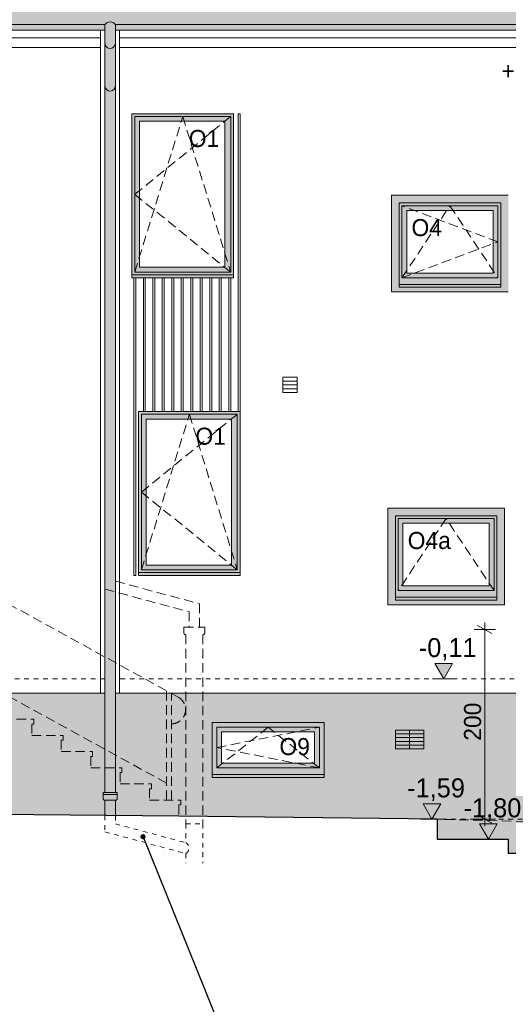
# Model space of a CAD drawing. Extents: x -149893 to 127691, y 5328 to 37028.
# Tile 9 of 88: x -102593 to -97446, y 17370 to 27755. Entities that reach past the tile are written whole.
import ezdxf

# ---------------------------------------------------------------- set-up
doc = ezdxf.new("R2010")
doc.units = 0
doc.header["$MEASUREMENT"] = 0
doc.linetypes.add('Hidden Line', pattern=[100, 50, -50])
doc.linetypes.add('Krawędzie ukryte', pattern=[150, 100, -50])
for name, color, linetype, lineweight, true_color in [('arch izolacje_Nr_Pióra__9', 7, 'Continuous', 13, 0x3dad99), ('Arch kolorystyka_Nr_Pióra__81', 7, 'Continuous', 13, 0x6a6a6a), ('Arch okna_Nr_Pióra__82', 7, 'Continuous', 20, 0xaaaaaa), ('Arch okna_Nr_Pióra__86', 7, 'Continuous', 20, 0x5555ff), ('INWENT BALUSTRADY_Nr_Pióra__2', 7, 'Continuous', 13, 0x7f7f7f), ('INWENT.ŚCIANY_Nr_Pióra__22', 7, 'Continuous', 9, 0x7f7f7f), ('Istniejące schody_Nr_Pióra__22', 7, 'Continuous', 9, 0x7f7f7f)]:
    doc.layers.add(name, color=color, linetype=linetype, lineweight=lineweight, true_color=true_color)
for name, color, linetype, lineweight in [('Arch okna_Nr_Pióra__100', 2, 'Continuous', 13), ('Arch okna_Nr_Pióra__19', 255, 'Continuous', 20), ('Arch okna_Nr_Pióra__5', 7, 'Continuous', 13), ('Arch opisy okien_Nr_Pióra__21', 7, 'Continuous', 13), ('Arch opisy_Nr_Pióra__21', 7, 'Continuous', 13), ('Arch wymiary_Nr_Pióra__21', 7, 'Continuous', 13), ('Arch wymiary_Nr_Pióra__5', 7, 'Continuous', 13), ('INWENT DACH_Nr_Pióra__21', 7, 'Continuous', 13), ('INWENT ODWODNIENIE_Nr_Pióra__21', 7, 'Continuous', 13), ('INWENT OPISY_Nr_Pióra__21', 7, 'Continuous', 13), ('INWENT SCHODY_Nr_Pióra__1', 7, 'Continuous', 25), ('INWENT TEREN_Nr_Pióra__1', 7, 'Continuous', 25), ('INWENT TEREN_Nr_Pióra__21', 7, 'Continuous', 13), ('INWENT. OKNA_Nr_Pióra__5', 7, 'Continuous', 13), ('INWENT.ŚCIANY_Nr_Pióra__5', 7, 'Continuous', 13)]:
    doc.layers.add(name, color=color, linetype=linetype, lineweight=lineweight)
doc.layers.add('Arch wymiary', color=7, linetype='Continuous')
doc.styles.add('GENERATED_STYLE_1', font='txt')
doc.styles.add('GENERATED_STYLE_3', font='txt')
doc.styles.add('GENERATED_STYLE_8', font='txt')
doc.dimstyles.new('GENERATED_STYLE__6', dxfattribs={"dimtxt": 179.999995, "dimasz": 114, "dimexe": 0.18, "dimexo": 0, "dimgap": 0.09, "dimtad": 1, "dimdec": 0, "dimlfac": 0.1, "dimzin": 0, "dimdsep": 46, "dimtxsty": 'GENERATED_STYLE_3', "dimblk": 'ARROWHEAD_2', "dimblk1": 'ARROWHEAD_2', "dimblk2": 'ARROWHEAD_2', "dimcen": 0.09, "dimclrd": 7, "dimclre": 7, "dimclrt": 7, "dimazin": 0, "dimtfac": 1, "dimtdec": 4, "dimtmove": 0, "dimatfit": 3, "dimfxl": 0, "dimtolj": 1, "dimtzin": 0, "dimarcsym": 0})
doc.dimstyles.new('GENERATED_STYLE__8', dxfattribs={"dimtxt": 0.18, "dimasz": 109.44, "dimexe": 0.18, "dimexo": 0.0625, "dimgap": 0.09, "dimtad": 0, "dimtih": 1, "dimtoh": 1, "dimdec": 4, "dimzin": 0, "dimdsep": 46, "dimcen": 0.09, "dimadec": 0, "dimazin": 0, "dimtfac": 1, "dimtdec": 4, "dimtmove": 0, "dimatfit": 3, "dimldrblk": 'ARROWHEAD_11', "dimfxl": 0, "dimtolj": 1, "dimtzin": 0, "dimarcsym": 0})

# ---------------------------------------------------------------- blocks, each defined once
blk = doc.blocks.new('Wymiary_74', base_point=(-98126, 20803))
at = {"layer": 'Arch wymiary_Nr_Pióra__21', "linetype": 'Continuous'}
blk.add_hatch(color=256, dxfattribs=at).paths.add_polyline_path([(-98126, 20803), (-98219, 20963), (-98033, 20963)], flags=0)
for p, q in [((-98126, 20803), (-98219, 20963)), ((-98219, 20963), (-98033, 20963)), ((-98033, 20963), (-98126, 20803)), ((-98126, 20803), (-98246, 20803)), ((-98126, 20803), (-98006, 20803))]:
    blk.add_line(p, q, dxfattribs=at)
at = {"layer": 'Arch wymiary_Nr_Pióra__21', "insert": (-98389, 20995), "char_height": 200, "attachment_point": 7, "style": 'GENERATED_STYLE_1'}
blk.add_mtext('{-0,11}', dxfattribs=at)
blk = doc.blocks.new('Wymiary_75', base_point=(-98250, 19323))
at = {"layer": 'Arch wymiary_Nr_Pióra__21', "linetype": 'Continuous'}
blk.add_hatch(color=256, dxfattribs=at).paths.add_polyline_path([(-98250, 19323), (-98343, 19483), (-98157, 19483)], flags=0)
for p, q in [((-98250, 19323), (-98343, 19483)), ((-98343, 19483), (-98157, 19483)), ((-98157, 19483), (-98250, 19323)), ((-98250, 19323), (-98370, 19323)), ((-98250, 19323), (-98130, 19323))]:
    blk.add_line(p, q, dxfattribs=at)
at = {"layer": 'Arch wymiary_Nr_Pióra__21', "insert": (-98512, 19515), "char_height": 200, "attachment_point": 7, "style": 'GENERATED_STYLE_1'}
blk.add_mtext('{-1,59}', dxfattribs=at)
blk = doc.blocks.new('Wymiary_77', base_point=(-97656, 19113))
at = {"layer": 'Arch wymiary_Nr_Pióra__21', "linetype": 'Continuous'}
blk.add_hatch(color=256, dxfattribs=at).paths.add_polyline_path([(-97656, 19113), (-97748, 19273), (-97563, 19273)], flags=0)
for p, q in [((-97656, 19113), (-97748, 19273)), ((-97748, 19273), (-97563, 19273)), ((-97563, 19273), (-97656, 19113)), ((-97656, 19113), (-97776, 19113)), ((-97656, 19113), (-97536, 19113))]:
    blk.add_line(p, q, dxfattribs=at)
at = {"layer": 'Arch wymiary_Nr_Pióra__21', "insert": (-97918, 19305), "char_height": 200, "attachment_point": 7, "style": 'GENERATED_STYLE_1'}
blk.add_mtext('{-1,80}', dxfattribs=at)
blk = doc.blocks.new('*D358')
at = {"layer": 'Arch wymiary_Nr_Pióra__5', "linetype": 'Continuous'}
for p, q in [((-97694, 21323), (-97694, 21396)), ((-97581, 21323), (-97806, 21323)), ((-97619, 21280), (-97769, 21366)), ((-97694, 19323), (-97694, 21323)), ((-97581, 19323), (-97806, 19323)), ((-97769, 19366), (-97619, 19280)), ((-97694, 19249), (-97694, 19323))]:
    blk.add_line(p, q, dxfattribs=at)
at = {"layer": 'Arch wymiary_Nr_Pióra__5', "insert": (-97730, 20150), "char_height": 180, "attachment_point": 7, "rotation": 90, "style": 'GENERATED_STYLE_3'}
blk.add_mtext('{200}', dxfattribs=at)
blk = doc.blocks.new('ARROWHEAD_2')
at = {"color": 0, "linetype": 'Continuous', "lineweight": 0}
for p, q in [((0, 0), (-1, 0)), ((-0.378, -0.655), (0.378, 0.655))]:
    blk.add_line(p, q, dxfattribs=at)
blk = doc.blocks.new('Wymiary_109', base_point=(-97255, 27463))
at = {"layer": 'Arch wymiary_Nr_Pióra__5', "linetype": 'Continuous'}
blk.add_hatch(color=256, dxfattribs=at).paths.add_polyline_path([(-97255, 27463), (-97347, 27303), (-97162, 27303)], flags=0)
for p, q in [((-97255, 27463), (-97375, 27463)), ((-97255, 27463), (-97347, 27303)), ((-97255, 27463), (-97135, 27463)), ((-97162, 27303), (-97255, 27463)), ((-97347, 27303), (-97162, 27303))]:
    blk.add_line(p, q, dxfattribs=at)
at = {"layer": 'Arch wymiary_Nr_Pióra__5', "insert": (-97517, 27091), "char_height": 180, "attachment_point": 7, "style": 'GENERATED_STYLE_3'}
blk.add_mtext('{+6,55}', dxfattribs=at)
blk = doc.blocks.new('ARROWHEAD_11')
at = {"color": 0, "linetype": 'Continuous', "lineweight": 0}
blk.add_line((0, 0), (-1, 0), dxfattribs=at)
at = {"color": 0, "linetype": 'Continuous', "lineweight": 0, "const_width": 0.25, "flags": 128}
blk.add_lwpolyline([(-0.125, 0, 1), (0.125, 0, 1)], format="xyb", close=True, dxfattribs=at)

msp = doc.modelspace()

# ---------------------------------------------------------------- hatches: boundary and pattern name
at = {"layer": 'Arch kolorystyka_Nr_Pióra__81', "linetype": 'Continuous'}
h = msp.add_hatch(color=256, dxfattribs=at)
h.paths.add_polyline_path([(-120405.9, 33202.8), (-120405.9, 27642.9), (-119535.9, 27642.9), (-119535.9, 19539.6), (-119425.9, 19539.6), (-119425.9, 27642.9), (-101695.9, 27642.9), (-101695.9, 19602.8), (-101715.9, 19602.8), (-101715.9, 19542.8, 0.4142136), (-101695.9, 19522.8), (-101695.9, 19359.6), (-101585.9, 19359.6), (-101585.9, 19522.8, 0.4142136), (-101565.9, 19542.8), (-101565.9, 19602.8), (-101585.9, 19602.8), (-101585.9, 27642.9), (-90183.4, 27642.9), (-90183.4, 19192.8), (-90073.4, 19192.8), (-90073.4, 27642.9), (-77115.9, 27642.9), (-77115.9, 19292.8), (-77005.9, 19292.8), (-77005.9, 27642.9), (-76315.9, 27642.9), (-76315.9, 33202.8), (-78565.9, 33202.8), (-78565.9, 33762.8), (-80315.9, 33762.8), (-80315.9, 33202.8), (-80905.9, 33202.8), (-80905.9, 33762.8), (-81545.9, 33762.8), (-81545.9, 33202.8), (-104413, 33202.8), (-104413, 33762.8), (-106715.4, 33762.8), (-106715.4, 33202.8), (-107814.8, 33202.8), (-107814.8, 33762.8), (-111476.4, 33762.8), (-111476.4, 33202.8), (-112589.5, 33202.8), (-112589.5, 33762.8), (-114291.8, 33762.8), (-114291.8, 33202.8), (-115135.1, 33202.8), (-115135.1, 33762.8), (-117437.5, 33762.8), (-117437.5, 33202.8)], flags=0)
h.paths.add_polyline_path([(-118310.9, 29036.9), (-118310.9, 29889.3), (-117230.9, 29889.3), (-117230.9, 29036.9)], flags=0)
h.paths.add_polyline_path([(-113810.9, 29036.9), (-114890.9, 29036.9), (-114890.9, 29889.3), (-113810.9, 29889.3)], flags=0)
h.paths.add_polyline_path([(-113660.9, 29889.3), (-112580.9, 29889.3), (-112580.9, 29036.9), (-113660.9, 29036.9)], flags=0)
h.paths.add_polyline_path([(-110885.9, 29036.9), (-110885.9, 29889.3), (-109805.9, 29889.3), (-109805.9, 29036.9)], flags=0)
h.paths.add_polyline_path([(-108575.9, 29036.9), (-109655.9, 29036.9), (-109655.9, 29889.3), (-108575.9, 29889.3)], flags=0)
h.paths.add_polyline_path([(-106595.9, 29889.3), (-105515.9, 29889.3), (-105515.9, 29036.9), (-106595.9, 29036.9)], flags=0)
h.paths.add_polyline_path([(-105365.9, 29036.9), (-105365.9, 29889.3), (-104285.9, 29889.3), (-104285.9, 29036.9)], flags=0)
h.paths.add_polyline_path([(-101135.9, 29036.9), (-102215.9, 29036.9), (-102215.9, 29889.3), (-101135.9, 29889.3)], flags=0)
h.paths.add_polyline_path([(-96905.9, 29036.9), (-97985.9, 29036.9), (-97985.9, 29889.3), (-96905.9, 29889.3)], flags=0)
h.paths.add_polyline_path([(-96770.9, 29889.3), (-95690.9, 29889.3), (-95690.9, 29036.9), (-96770.9, 29036.9)], flags=0)
h.paths.add_polyline_path([(-95555.9, 29036.9), (-95555.9, 29889.3), (-94475.9, 29889.3), (-94475.9, 29036.9)], flags=0)
h.paths.add_polyline_path([(-90855.9, 29036.9), (-90855.9, 29889.3), (-89775.9, 29889.3), (-89775.9, 29036.9)], flags=0)
h.paths.add_polyline_path([(-86135.9, 29036.9), (-87215.9, 29036.9), (-87215.9, 29889.3), (-86135.9, 29889.3)], flags=0)
h.paths.add_polyline_path([(-83955.9, 29889.3), (-82875.9, 29889.3), (-82875.9, 29036.9), (-83955.9, 29036.9)], flags=0)
at = {"layer": 'Arch okna_Nr_Pióra__100', "linetype": 'Continuous'}
h = msp.add_hatch(color=256, dxfattribs=at)
h.paths.add_polyline_path([(-98675.9, 24882.8), (-97445.9, 24882.8), (-97445.9, 25902.8), (-98675.9, 25902.8)], flags=0)
h.paths.add_polyline_path([(-98595.9, 24932.8), (-97525.9, 24932.8), (-97525.9, 25822.8), (-98595.9, 25822.8)], flags=0)
at = {"layer": 'Arch okna_Nr_Pióra__19', "linetype": 'Continuous'}
h = msp.add_hatch(dxfattribs=at)
h.set_pattern_fill('Carpet', color=256, style=0, pattern_type=2)
h.set_pattern_definition([(45, (0, 300), (-95.45942, 95.45942), [0, -90, 0, -135]), (110, (300, 300), (126.8585, 46.17272), [0, -66, 0, -114])])
h.paths.add_polyline_path([(-119425.9, 19539.6), (-100915.9, 19352.8), (-98195.9, 19322.8), (-98195.9, 19112.8), (-97445.9, 19112.8), (-97445.9, 18962.8), (-97205.9, 18962.8), (-97205.9, 18812.8), (-96955.9, 18812.8), (-96955.9, 18662.8), (-96705.9, 18662.8), (-96705.9, 18512.8), (-96455.9, 18512.8), (-96455.9, 18362.8), (-96205.9, 18362.8), (-96205.9, 18212.8), (-95955.9, 18212.8), (-95955.9, 18095.9), (-95705.9, 18095.9), (-95705.9, 17912.8), (-95455.9, 17912.8), (-95455.9, 17762.8), (-95205.9, 17762.8), (-95205.9, 17612.8), (-94855.9, 17612.8), (-94855.9, 20062.8), (-93705.9, 20062.8), (-93705.9, 17612.8), (-93595.9, 17612.8), (-93595.9, 19322.8), (-93215.9, 19322.8), (-93215.9, 19192.8), (-90183.4, 19192.8), (-90183.4, 20652.8), (-119425.9, 20652.8)], flags=0)
h.paths.add_polyline_path([(-118225.9, 19772.8), (-117335.9, 19772.8), (-117335.9, 20302.8), (-118225.9, 20302.8)], flags=0)
h.paths.add_polyline_path([(-112595.9, 19852.8, 1), (-113055.9, 19852.8, 1)], flags=0)
h.paths.add_polyline_path([(-115305.9, 19772.8), (-114415.9, 19772.8), (-114415.9, 20302.8), (-115305.9, 20302.8)], flags=0)
h.paths.add_polyline_path([(-110175.9, 19772.8), (-109285.9, 19772.8), (-109285.9, 20302.8), (-110175.9, 20302.8)], flags=0)
h.paths.add_polyline_path([(-100565.9, 19762.8), (-99385.9, 19762.8), (-99385.9, 20342.8), (-100565.9, 20342.8)], flags=0)
h.paths.add_polyline_path([(-98635.9, 20062.8), (-98335.9, 20062.8), (-98335.9, 20262.8), (-98635.9, 20262.8)], flags=0)
h.paths.add_polyline_path([(-96945.9, 19162.8), (-95175.9, 19162.8), (-95175.9, 20062.8), (-96945.9, 20062.8)], flags=0)
at = {"layer": 'Arch okna_Nr_Pióra__82', "linetype": 'Continuous'}
h = msp.add_hatch(color=256, dxfattribs=at)
h.paths.add_polyline_path([(-100340.9, 25062.8), (-101410.9, 25062.8), (-101410.9, 26762.8), (-100340.9, 26762.8)], flags=0)
h.paths.add_polyline_path([(-100430.9, 25142.8), (-101330.9, 25142.8), (-101330.9, 26682.8), (-100430.9, 26682.8)], flags=0)
h = msp.add_hatch(color=256, dxfattribs=at)
h.paths.add_polyline_path([(-98595.9, 24932.8), (-97525.9, 24932.8), (-97525.9, 25822.8), (-98595.9, 25822.8)], flags=0)
h.paths.add_polyline_path([(-98515.9, 25082.8), (-97605.9, 25082.8), (-97605.9, 25742.8), (-98515.9, 25742.8)], flags=0)
for points in [[(-100340.9, 25032.8), (-100340.9, 25062.8), (-101410.9, 25062.8), (-101410.9, 25032.8)], [(-100270.9, 21892.8), (-100270.9, 21922.8), (-101340.9, 21922.8), (-101340.9, 21892.8)], [(-98635.9, 20062.8), (-98335.9, 20062.8), (-98335.9, 20262.8), (-98635.9, 20262.8)]]:
    msp.add_hatch(color=256, dxfattribs=at).paths.add_polyline_path(points, flags=0)
h = msp.add_hatch(color=256, dxfattribs=at)
h.paths.add_polyline_path([(-100270.9, 21922.8), (-101340.9, 21922.8), (-101340.9, 23622.8), (-100270.9, 23622.8)], flags=0)
h.paths.add_polyline_path([(-100360.9, 22002.8), (-101260.9, 22002.8), (-101260.9, 23542.8), (-100360.9, 23542.8)], flags=0)
h = msp.add_hatch(color=256, dxfattribs=at)
h.paths.add_polyline_path([(-98635.9, 21632.8), (-97565.9, 21632.8), (-97565.9, 22522.8), (-98635.9, 22522.8)], flags=0)
h.paths.add_polyline_path([(-98555.9, 21782.8), (-97645.9, 21782.8), (-97645.9, 22442.8), (-98555.9, 22442.8)], flags=0)
h = msp.add_hatch(color=256, dxfattribs=at)
h.paths.add_polyline_path([(-99385.9, 19762.8), (-100565.9, 19762.8), (-100565.9, 20342.8), (-99385.9, 20342.8)], flags=0)
h.paths.add_polyline_path([(-100465.9, 19912.8), (-99485.9, 19912.8), (-99485.9, 20242.8), (-100465.9, 20242.8)], flags=0)
at = {"layer": 'Arch okna_Nr_Pióra__86', "linetype": 'Continuous'}
h = msp.add_hatch(color=256, dxfattribs=at)
h.paths.add_polyline_path([(-98715.9, 21582.8), (-97485.9, 21582.8), (-97485.9, 22602.8), (-98715.9, 22602.8)], flags=0)
h.paths.add_polyline_path([(-98635.9, 21632.8), (-97565.9, 21632.8), (-97565.9, 22522.8), (-98635.9, 22522.8)], flags=0)

# ---------------------------------------------------------------- linework, layer by layer
at = {"layer": 'arch izolacje_Nr_Pióra__9', "linetype": 'Continuous'}
for p, q in [((-101740.9, 20652.8), (-101740.9, 27642.9)), ((-101540.9, 20652.8), (-101540.9, 27642.9)), ((-119380.9, 27562.8), (-101740.9, 27562.8)), ((-101540.9, 27562.8), (-90228.4, 27562.8)), ((-119380.9, 27462.8), (-101740.9, 27462.8)), ((-101540.9, 27462.8), (-90228.4, 27462.8)), ((-100290.9, 26762.8), (-100290.9, 23622.8)), ((-100290.9, 26762.8), (-100270.9, 26762.8)), ((-100270.9, 26762.8), (-100270.9, 23622.8)), ((-98675.9, 25902.8), (-97445.9, 25902.8)), ((-98675.9, 25902.8), (-98675.9, 24882.8)), ((-101390.9, 25032.8), (-101390.9, 21892.8)), ((-101370.9, 25032.8), (-101370.9, 21892.8)), ((-101290.9, 25032.8), (-101290.9, 23622.8)), ((-101270.9, 25032.8), (-101270.9, 23622.8)), ((-101190.9, 25032.8), (-101190.9, 23622.8)), ((-101170.9, 25032.8), (-101170.9, 23622.8)), ((-101090.9, 25032.8), (-101090.9, 23622.8)), ((-101070.9, 25032.8), (-101070.9, 23622.8)), ((-100990.9, 25032.8), (-100990.9, 23622.8)), ((-100970.9, 25032.8), (-100970.9, 23622.8)), ((-100890.9, 25032.8), (-100890.9, 23622.8)), ((-100870.9, 25032.8), (-100870.9, 23622.8)), ((-100790.9, 25032.8), (-100790.9, 23622.8)), ((-100770.9, 25032.8), (-100770.9, 23622.8)), ((-100690.9, 25032.8), (-100690.9, 23622.8)), ((-100670.9, 25032.8), (-100670.9, 23622.8)), ((-100590.9, 25032.8), (-100590.9, 23622.8)), ((-100570.9, 25032.8), (-100570.9, 23622.8)), ((-100490.9, 25032.8), (-100490.9, 23622.8)), ((-100470.9, 25032.8), (-100470.9, 23622.8)), ((-100390.9, 25032.8), (-100390.9, 23622.8)), ((-100370.9, 25032.8), (-100370.9, 23622.8)), ((-98675.9, 24882.8), (-97445.9, 24882.8)), ((-98715.9, 22602.8), (-97485.9, 22602.8)), ((-98715.9, 22602.8), (-98715.9, 21582.8)), ((-97485.9, 22602.8), (-97485.9, 21582.8)), ((-101390.9, 21892.8), (-101370.9, 21892.8)), ((-98715.9, 21582.8), (-97485.9, 21582.8)), ((-101695.9, 20652.8), (-119425.9, 20652.8)), ((-90183.4, 20652.8), (-101585.9, 20652.8))]:
    msp.add_line(p, q, dxfattribs=at)
at = {"layer": 'Arch okna_Nr_Pióra__5', "linetype": 'Continuous'}
for p, q in [((-100370.9, 26732.8), (-101380.9, 26732.8)), ((-101380.9, 26732.8), (-101380.9, 25092.8)), ((-100370.9, 26732.8), (-100370.9, 25092.8)), ((-101330.9, 26682.8), (-101330.9, 25142.8)), ((-100430.9, 26682.8), (-101330.9, 26682.8)), ((-100430.9, 26682.8), (-100430.9, 25142.8)), ((-100430.9, 25142.8), (-101330.9, 25142.8)), ((-100370.9, 25092.8), (-101380.9, 25092.8)), ((-100300.9, 23592.8), (-101310.9, 23592.8)), ((-101310.9, 23592.8), (-101310.9, 21952.8)), ((-100300.9, 23592.8), (-100300.9, 21952.8)), ((-101260.9, 23542.8), (-101260.9, 22002.8)), ((-100360.9, 23542.8), (-101260.9, 23542.8)), ((-100360.9, 23542.8), (-100360.9, 22002.8)), ((-100300.9, 21952.8), (-101310.9, 21952.8)), ((-100360.9, 22002.8), (-101260.9, 22002.8)), ((-100515.9, 20292.8), (-99435.9, 20292.8)), ((-100515.9, 20292.8), (-100515.9, 19862.8)), ((-99435.9, 20292.8), (-99435.9, 19862.8)), ((-100465.9, 20242.8), (-100465.9, 19912.8)), ((-100465.9, 20242.8), (-99485.9, 20242.8)), ((-99485.9, 20242.8), (-99485.9, 19912.8)), ((-99435.9, 19862.8), (-100515.9, 19862.8)), ((-99485.9, 19912.8), (-100465.9, 19912.8)), ((-100565.9, 19762.8), (-100565.9, 19792.8)), ((-99385.9, 19762.8), (-100565.9, 19762.8)), ((-99385.9, 19792.8), (-99385.9, 19762.8))]:
    msp.add_line(p, q, dxfattribs=at)
at = {"layer": 'Arch okna_Nr_Pióra__5', "linetype": 'Krawędzie ukryte'}
for p, q in [((-101380.9, 25912.8), (-100370.9, 26732.8)), ((-101380.9, 25092.8), (-100875.9, 26732.8)), ((-100875.9, 26732.8), (-100370.9, 25092.8)), ((-100370.9, 25092.8), (-101380.9, 25912.8)), ((-97555.9, 25412.8), (-98565.9, 25792.8)), ((-98565.9, 25032.8), (-98060.9, 25792.8)), ((-98060.9, 25792.8), (-97555.9, 25032.8)), ((-98565.9, 25032.8), (-97555.9, 25412.8)), ((-101310.9, 22772.8), (-100300.9, 23592.8)), ((-101310.9, 21952.8), (-100805.9, 23592.8)), ((-100805.9, 23592.8), (-100300.9, 21952.8)), ((-100300.9, 21952.8), (-101310.9, 22772.8)), ((-98100.9, 22492.8), (-98605.9, 21732.8)), ((-97595.9, 21732.8), (-98100.9, 22492.8)), ((-100515.9, 20077.8), (-99435.9, 20292.8)), ((-99975.9, 20292.8), (-100515.9, 19862.8)), ((-99435.9, 19862.8), (-99975.9, 20292.8)), ((-99435.9, 19862.8), (-100515.9, 20077.8))]:
    msp.add_line(p, q, dxfattribs=at)
at = {"layer": 'INWENT BALUSTRADY_Nr_Pióra__2', "linetype": 'Krawędzie ukryte'}
for p, q in [((-100917.7, 20605.8), (-103429.7, 21987.8)), ((-101585.9, 21832.4), (-100699.2, 21594.9)), ((-101695.9, 21748), (-100809.2, 21510.4)), ((-100809.2, 21510.4), (-100809.2, 21347.8)), ((-100699.2, 21594.9), (-100699.2, 21347.8)), ((-100864.2, 21347.8), (-100864.2, 21287.8)), ((-100864.2, 21347.8), (-100644.2, 21347.8)), ((-100644.2, 21347.8), (-100644.2, 21287.8)), ((-100844.2, 21267.8), (-100844.2, 19273.1)), ((-100664.2, 21267.8), (-100664.2, 19273.1)), ((-101045.9, 19702.4), (-103382.3, 20987.8)), ((-101045.9, 19523.4), (-101045.9, 20676.3)), ((-100995.9, 19523.4), (-100995.9, 20648.8))]:
    msp.add_line(p, q, dxfattribs=at)
for centre, radius, start, end in [((-100844.2, 21287.8), 20, 180, 270), ((-100664.2, 21287.8), 20, 270, 0), ((-100995.9, 20477.8), 150, 270, 58.57043)]:
    msp.add_arc(centre, radius, start, end, dxfattribs=at)
at = {"layer": 'INWENT DACH_Nr_Pióra__21', "linetype": 'Continuous'}
for p, q in [((-119425.9, 27702.2), (-101695.9, 27702.2)), ((-119425.9, 27642.9), (-101695.9, 27642.9)), ((-101585.9, 27702.2), (-90183.4, 27702.2)), ((-101585.9, 27642.9), (-90183.4, 27642.9))]:
    msp.add_line(p, q, dxfattribs=at)
at = {"layer": 'INWENT ODWODNIENIE_Nr_Pióra__21', "linetype": 'Continuous'}
for p, q in [((-101695.9, 27702.2), (-101695.9, 19602.8)), ((-101585.9, 27702.2), (-101585.9, 19602.8)), ((-101715.9, 19602.8), (-101565.9, 19602.8)), ((-101715.9, 19602.8), (-101715.9, 19542.8)), ((-101715.9, 19582.8), (-101565.9, 19582.8)), ((-101565.9, 19602.8), (-101565.9, 19542.8)), ((-101695.9, 19522.8), (-101695.9, 19360.7)), ((-101585.9, 19522.8), (-101695.9, 19522.8)), ((-101585.9, 19522.8), (-101585.9, 19359.6))]:
    msp.add_line(p, q, dxfattribs=at)
at = {"layer": 'INWENT ODWODNIENIE_Nr_Pióra__21', "linetype": 'Hidden Line'}
for p, q in [((-101695.9, 19360.7), (-101695.9, 19188.7)), ((-101585.9, 19359.6), (-101585.9, 19273.1)), ((-101585.9, 19273.1), (-100844.2, 19074.3)), ((-100844.2, 19273.1), (-100844.2, 19074.3)), ((-100844.2, 19273.1), (-100664.2, 19273.1)), ((-100664.2, 19273.1), (-100664.2, 18858.1)), ((-101695.9, 19188.7), (-100844.2, 18960.5)), ((-100844.2, 18960.5), (-100844.2, 18858.1))]:
    msp.add_line(p, q, dxfattribs=at)
at = {"layer": 'INWENT ODWODNIENIE_Nr_Pióra__21', "linetype": 'Continuous'}
for centre, radius, start, end in [((-101640.9, 27666.6), 65.5, 32.87588, 147.12412), ((-101640.9, 27507.4), 55.2, 174.54738, 354.54738), ((-101640.9, 27057.4), 55.2, 185.45262, 5.45262), ((-101695.9, 19542.8), 20, 180, 270), ((-101585.9, 19542.8), 20, 270, 0)]:
    msp.add_arc(centre, radius, start, end, dxfattribs=at)
at = {"layer": 'INWENT ODWODNIENIE_Nr_Pióra__21', "linetype": 'Hidden Line'}
msp.add_arc((-100874.3, 19017.4), 64.4, 297.80506, 62.19494, dxfattribs=at)
at = {"layer": 'INWENT SCHODY_Nr_Pióra__1', "linetype": 'Continuous'}
for p, q in [((-98195.9, 19322.8), (-98195.9, 19112.8)), ((-98195.9, 19112.8), (-97445.9, 19112.8)), ((-97445.9, 19112.8), (-97445.9, 18962.8)), ((-97445.9, 18962.8), (-97205.9, 18962.8))]:
    msp.add_line(p, q, dxfattribs=at)
at = {"layer": 'INWENT TEREN_Nr_Pióra__1', "linetype": 'Continuous'}
for p, q in [((-100915.9, 19352.8), (-119745.9, 19542.8)), ((-98195.9, 19322.8), (-100915.9, 19352.8))]:
    msp.add_line(p, q, dxfattribs=at)
at = {"layer": 'INWENT TEREN_Nr_Pióra__21', "linetype": 'Krawędzie ukryte'}
msp.add_line((-93215.9, 19192.8), (-98195.9, 19322.8), dxfattribs=at)
at = {"layer": 'INWENT. OKNA_Nr_Pióra__5', "linetype": 'Continuous'}
for p, q in [((-97555.9, 25792.8), (-98565.9, 25792.8)), ((-98565.9, 25032.8), (-98565.9, 25792.8)), ((-97555.9, 25032.8), (-97555.9, 25792.8)), ((-98515.9, 25082.8), (-98515.9, 25742.8)), ((-97605.9, 25742.8), (-98515.9, 25742.8)), ((-97605.9, 25082.8), (-97605.9, 25742.8)), ((-101410.9, 25062.8), (-101410.9, 25032.8)), ((-101410.9, 25032.8), (-100340.9, 25032.8)), ((-100340.9, 25032.8), (-100340.9, 25062.8)), ((-97555.9, 25032.8), (-98565.9, 25032.8)), ((-97605.9, 25082.8), (-98515.9, 25082.8)), ((-98595.9, 24932.8), (-98595.9, 24962.8)), ((-97525.9, 24932.8), (-98595.9, 24932.8)), ((-97525.9, 24962.8), (-97525.9, 24932.8)), ((-97595.9, 22492.8), (-98605.9, 22492.8)), ((-98605.9, 21732.8), (-98605.9, 22492.8)), ((-98555.9, 21782.8), (-98555.9, 22442.8)), ((-97645.9, 22442.8), (-98555.9, 22442.8)), ((-97645.9, 21782.8), (-97645.9, 22442.8)), ((-97595.9, 21732.8), (-97595.9, 22492.8)), ((-101340.9, 21922.8), (-101340.9, 21892.8)), ((-100270.9, 21892.8), (-100270.9, 21922.8)), ((-101340.9, 21892.8), (-100270.9, 21892.8)), ((-97595.9, 21732.8), (-98605.9, 21732.8)), ((-97645.9, 21782.8), (-98555.9, 21782.8)), ((-98635.9, 21632.8), (-98635.9, 21662.8)), ((-97565.9, 21632.8), (-98635.9, 21632.8)), ((-97565.9, 21662.8), (-97565.9, 21632.8))]:
    msp.add_line(p, q, dxfattribs=at)
at = {"layer": 'INWENT.ŚCIANY_Nr_Pióra__22', "linetype": 'Krawędzie ukryte'}
for p, q in [((-101845.9, 19864.5), (-101515.9, 19864.5)), ((-101515.9, 19864.5), (-101515.9, 19814.5)), ((-101515.9, 19814.5), (-101535.9, 19814.5)), ((-101535.9, 19814.5), (-101535.9, 19693.9)), ((-101535.9, 19693.9), (-101205.9, 19693.9)), ((-101205.9, 19643.9), (-101225.9, 19643.9)), ((-101225.9, 19643.9), (-101225.9, 19523.4)), ((-101205.9, 19693.9), (-101205.9, 19643.9)), ((-101225.9, 19523.4), (-100895.9, 19523.4)), ((-100895.9, 19473.4), (-100915.9, 19473.4)), ((-100915.9, 19473.4), (-100915.9, 19352.8)), ((-100895.9, 19523.4), (-100895.9, 19473.4))]:
    msp.add_line(p, q, dxfattribs=at)
at = {"layer": 'INWENT.ŚCIANY_Nr_Pióra__5', "linetype": 'Continuous'}
for p, q in [((-101410.9, 26762.8), (-100340.9, 26762.8)), ((-101410.9, 26762.8), (-101410.9, 25062.8)), ((-100340.9, 26762.8), (-100340.9, 25062.8)), ((-97525.9, 25822.8), (-98595.9, 25822.8)), ((-98595.9, 24962.8), (-98595.9, 25822.8)), ((-97525.9, 24962.8), (-97525.9, 25822.8)), ((-101410.9, 25062.8), (-100340.9, 25062.8)), ((-97525.9, 24962.8), (-98595.9, 24962.8)), ((-99820.9, 23982.8), (-99670.9, 23982.8)), ((-99820.9, 23822.8), (-99820.9, 23982.8)), ((-99670.9, 23942.8), (-99820.9, 23942.8)), ((-99670.9, 23902.8), (-99820.9, 23902.8)), ((-99670.9, 23982.8), (-99670.9, 23822.8)), ((-99670.9, 23862.8), (-99820.9, 23862.8)), ((-99670.9, 23822.8), (-99820.9, 23822.8)), ((-101340.9, 23622.8), (-101340.9, 21922.8)), ((-101340.9, 23622.8), (-100270.9, 23622.8)), ((-100270.9, 23622.8), (-100270.9, 21922.8)), ((-97565.9, 22522.8), (-98635.9, 22522.8)), ((-98635.9, 21662.8), (-98635.9, 22522.8)), ((-97565.9, 21662.8), (-97565.9, 22522.8)), ((-101340.9, 21922.8), (-100270.9, 21922.8)), ((-97565.9, 21662.8), (-98635.9, 21662.8)), ((-100565.9, 20342.8), (-100565.9, 19792.8)), ((-100565.9, 20342.8), (-99385.9, 20342.8)), ((-99385.9, 20342.8), (-99385.9, 19792.8)), ((-98635.9, 20262.8), (-98335.9, 20262.8)), ((-98635.9, 20062.8), (-98635.9, 20262.8)), ((-98485.9, 20262.8), (-98485.9, 20062.8)), ((-98335.9, 20262.8), (-98335.9, 20062.8)), ((-98335.9, 20222.8), (-98635.9, 20222.8)), ((-98335.9, 20182.8), (-98635.9, 20182.8)), ((-98335.9, 20142.8), (-98635.9, 20142.8)), ((-98335.9, 20102.8), (-98635.9, 20102.8)), ((-98335.9, 20062.8), (-98635.9, 20062.8)), ((-100565.9, 19792.8), (-99385.9, 19792.8))]:
    msp.add_line(p, q, dxfattribs=at)
at = {"layer": 'INWENT.ŚCIANY_Nr_Pióra__5', "linetype": 'Hidden Line'}
for p, q in [((-101695.9, 20802.8), (-119425.9, 20802.8)), ((-90183.4, 20802.8), (-101585.9, 20802.8)), ((-93595.9, 19322.8), (-98195.9, 19322.8))]:
    msp.add_line(p, q, dxfattribs=at)
at = {"layer": 'Istniejące schody_Nr_Pióra__22', "linetype": 'Krawędzie ukryte'}
for p, q in [((-102775.9, 20376.2), (-102445.9, 20376.2)), ((-102445.9, 20376.2), (-102445.9, 20326.2)), ((-102445.9, 20326.2), (-102465.9, 20326.2)), ((-102465.9, 20326.2), (-102465.9, 20205.6)), ((-102465.9, 20205.6), (-102135.9, 20205.6)), ((-102135.9, 20155.6), (-102155.9, 20155.6)), ((-102155.9, 20155.6), (-102155.9, 20035.1)), ((-102135.9, 20205.6), (-102135.9, 20155.6)), ((-102155.9, 20035.1), (-101825.9, 20035.1)), ((-101825.9, 19985.1), (-101845.9, 19985.1)), ((-101845.9, 19985.1), (-101845.9, 19864.5)), ((-101825.9, 20035.1), (-101825.9, 19985.1))]:
    msp.add_line(p, q, dxfattribs=at)

# ---------------------------------------------------------------- block references
at = {"layer": 'Arch wymiary', "linetype": 'Continuous'}
for name, p in [('Wymiary_109', (-97254.6, 27462.8)), ('Wymiary_74', (-98126, 20802.8)), ('Wymiary_75', (-98249.7, 19323.4)), ('Wymiary_77', (-97655.7, 19112.8))]:
    msp.add_blockref(name, p, dxfattribs=at)

# ---------------------------------------------------------------- texts
at = {"layer": 'Arch opisy okien_Nr_Pióra__21', "linetype": 'Continuous', "char_height": 180, "style": 'GENERATED_STYLE_8'}
for s, insert, attachment_point in [('{O1}', (-100490.9, 26591.7), 3), ('{O4}', (-98465.9, 25651.7), 1), ('{O1}', (-100420.9, 23451.7), 3), ('{O4a}', (-98505.9, 22351.7), 1), ('{O9}', (-99535.9, 20178.1), 3)]:
    msp.add_mtext(s, dxfattribs=dict(at, insert=insert, attachment_point=attachment_point))

# ---------------------------------------------------------------- dimensions: what is measured, and where the dimension line sits
at = {"layer": 'Arch wymiary', "linetype": 'Continuous'}
dim = msp.add_linear_dim(base=(-97693.5, 19322.8), p1=(-98195.9, 19322.8), p2=(-97400.9, 21322.8), angle=90, dimstyle='GENERATED_STYLE__6', dxfattribs=at)
dim.commit()
dim.dimension.update_dxf_attribs({"geometry": '*D358', "text_midpoint": (-97819.5, 20354.9)})

# ---------------------------------------------------------------- leaders
at = {"layer": 'Arch opisy_Nr_Pióra__21', "linetype": 'Continuous', "annotation_type": 0, "has_hookline": 1, "hookline_direction": 1, "text_width": 1782.9}
msp.add_leader([(-96582.8, 27522.6), (-96582.8, 25142), (-95907.9, 25142)], dimstyle='GENERATED_STYLE__8', dxfattribs=at)
at = {"layer": 'INWENT OPISY_Nr_Pióra__21', "linetype": 'Continuous', "annotation_type": 0, "has_hookline": 1, "hookline_direction": 1}
for points, text_width in [([(-96285.2, 19505.6), (-96285.2, 16291.3), (-95982.2, 16291.3)], 2305.7), ([(-101294.3, 19137.9), (-100199.8, 16429.4), (-99896.8, 16429.4)], 1851.4)]:
    msp.add_leader(points, dimstyle='GENERATED_STYLE__8', dxfattribs=dict(at, text_width=text_width))

doc.saveas('drawing.dxf')
